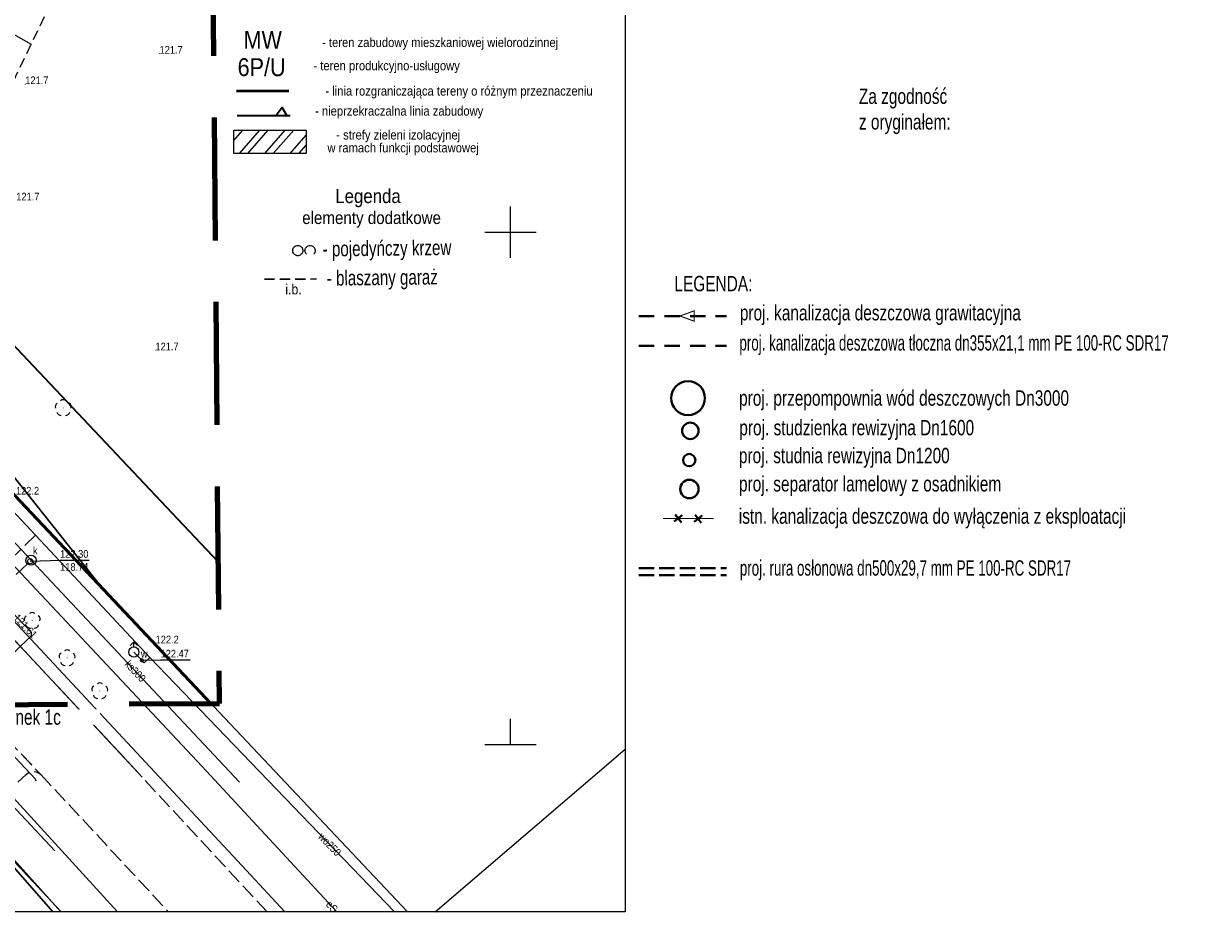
# Model space of a CAD drawing. Extents: x 6439600 to 6443631, y 5654340 to 5654937.
# Tile 24 of 54: x 6441003 to 6441118, y 5654404 to 5654490. Entities that reach past the tile are written whole.
import ezdxf
from ezdxf.enums import TextEntityAlignment as Align

# ---------------------------------------------------------------- set-up
doc = ezdxf.new("R2010")
doc.units = 0
doc.header["$MEASUREMENT"] = 0
for name, pattern in [('1.0_0.5', [1.5, 1, -0.5]), ('1.5_0.5', [2, 1.5, -0.5]), ('1.5_1.0', [2.5, 1.5, -1]), ('2', [0.9, 0.6, -0.3]), ('219-500', [0]), ('PRZER2-1', [3, 2, -1]), ('PRZER3-1', [4, 3, -1]), ('PTTL', [1.5, 1, -0.5])]:
    doc.linetypes.add(name, pattern=pattern)
doc.layers.get('0').update_dxf_attribs({"color": 2, "linetype": 'CONTINUOUS', "lineweight": 5})
for name, color, linetype, lineweight in [('!kanalizacja deszczowa', 24, '1.5_1.0', 40), ('!kanalizacja tłoczna', 240, '1.5_1.0', 40), ('!odcinek do zamulenia', 4, 'CONTINUOUS', 40), ('!opisy', 7, 'CONTINUOUS', 18), ('!rura osłonowa', 92, '1.5_0.5', 40), ('!studnie', 24, 'CONTINUOUS', 40), ('1ramki', 7, 'PRZER2-1', 18), ('MPZP', 4, 'CONTINUOUS', 30), ('z - kartowanie', 2, 'CONTINUOUS', 5), ('z - MPZT', 121, 'PRZER3-1', 18), ('z - symbole dodatkowe', 1, 'CONTINUOUS', 5), ('z- kartowanie', 7, 'CONTINUOUS', 18)]:
    doc.layers.add(name, color=color, linetype=linetype, lineweight=lineweight)
for name, color, linetype in [('000 Inne (niezydentyfikowane)', 7, 'CONTINUOUS'), ('217-kontur klasyfikacyjny', 7, 'CONTINUOUS'), ('218-kontur użytku gruntowego', 7, 'CONTINUOUS'), ('219-działka ewidencyjna', 7, 'CONTINUOUS'), ('drzewo liściaste', 7, 'CONTINUOUS'), ('hydrant', 7, 'CONTINUOUS'), ('jezdnia', 7, 'CONTINUOUS'), ('komora podziemna', 7, 'CONTINUOUS'), ('krawężnik', 7, 'CONTINUOUS'), ('pikieta naturalna', 7, 'CONTINUOUS'), ('pikieta naturalna-Atr2', 7, 'CONTINUOUS'), ('przewód ciepłowniczy', 7, 'CONTINUOUS'), ('przewód elektroenergetyczny podziemny', 7, 'CONTINUOUS'), ('przewód elektroenergetyczny podziemny-Atr1', 7, 'CONTINUOUS'), ('przewód kanalizacyjny', 7, 'CONTINUOUS'), ('przewód kanalizacyjny - ob. projektowany', 7, 'CONTINUOUS'), ('przewód kanalizacyjny-Atr1', 7, 'CONTINUOUS'), ('przewód telekomunikacyjny podziemny', 7, 'CONTINUOUS'), ('przewód wodociągowy', 7, 'CONTINUOUS'), ('przewód wodociągowy - ob. projektowany', 7, 'CONTINUOUS'), ('przewód wodociągowy-Atr1', 7, 'CONTINUOUS'), ('rzedna', 7, 'CONTINUOUS'), ('rzedna-Atr2', 7, 'CONTINUOUS'), ('rzedna-Atr3', 7, 'CONTINUOUS'), ('skarpa nieumocniona', 7, 'CONTINUOUS'), ('właz do komory lub kanału - okrągły', 7, 'CONTINUOUS'), ('właz do komory lub kanału - okrągły-Atr17', 7, 'CONTINUOUS'), ('Zakres', 7, 'CONTINUOUS'), ('zasuwa lub zawór', 7, 'CONTINUOUS'), ('zasuwa lub zawór-Atr17', 7, 'CONTINUOUS')]:
    doc.layers.add(name, color=color, linetype=linetype)
doc.styles.add('MapaZas', font='geodezja.shx', dxfattribs={"width": 0.9})
doc.styles.get("Standard").update_dxf_attribs({"font": 'Working1250', "width": 0.75})
doc.styles.add('tekst', font='geodezja.shx', dxfattribs={"width": 0.9})
doc.linetypes.add('NLZ', pattern='A,3,-1,[35,msgB.shx,S=0.008,R=0,X=-0.5,Y=0],3', length=7)
doc.linetypes.add('OLZ', pattern='A,3,-1,[36,msgB.shx,S=0.008,R=0,X=-0.5,Y=0],3', length=7)

# ---------------------------------------------------------------- blocks, each defined once
blk = doc.blocks.new('OP021')
at = {"linetype": 'Continuous', "lineweight": 13}
h = blk.add_hatch(color=0, dxfattribs=at)
edge = h.paths.add_edge_path()
edge.add_arc((0, 0), 0.05, 0, 360)
at = {"color": 0, "linetype": 'Continuous', "lineweight": 13}
for centre, start, end in [((-0.38, 0.124), 121.308, 202.548), ((0, 0.4), 49.272, 130.728), ((0.38, 0.124), 337.452, 58.692), ((-0.235, -0.324), 193.221, 274.871), ((0.235, -0.324), 265.129, 346.779)]:
    blk.add_arc(centre, 0.4, start, end, dxfattribs=at)
blk = doc.blocks.new('PW01')
at = {"linetype": 'Continuous', "lineweight": 13}
h = blk.add_hatch(color=0, dxfattribs=at)
edge = h.paths.add_edge_path()
edge.add_arc((0, 0), 0.045, 0, 360)
blk = doc.blocks.new('US25')
at = {"linetype": 'Continuous', "lineweight": 0}
h = blk.add_hatch(color=0, dxfattribs=at)
edge = h.paths.add_edge_path()
edge.add_arc((0, 0), 0.2, 0, 360)
blk = doc.blocks.new('SUWH')
at = {"color": 0, "linetype": 'Continuous'}
for p in [(-0.354, 0.646), (0, 0.5), (0.354, 0.646)]:
    blk.add_line(p, (0, 1), dxfattribs=at)
blk.add_circle((0, 0), 0.5, dxfattribs=at)
blk = doc.blocks.new('US22')
at = {"color": 0, "linetype": 'Continuous', "lineweight": 13}
blk.add_circle((0, 0), 0.25, dxfattribs=at)
blk = doc.blocks.new('OTZK')
at = {"color": 0}
blk.add_lwpolyline([(-1.2, 1), (-1.026352, 0.984808), (-0.85798, 0.939693), (-0.7, 0.866025), (-0.557212, 0.766044), (-0.433956, 0.642788), (-0.333975, 0.5), (-0.260307, 0.34202), (-0.215192, 0.173648), (-0.2, 0), (-0.215192, -0.173648), (-0.260307, -0.34202), (-0.333975, -0.5), (-0.44425, -0.654861), (-0.581841, -0.786053), (-0.741773, -0.888835), (-0.918267, -0.959493), (-1.104944, -0.995472), (-1.295056, -0.995472), (-1.481733, -0.959493), (-1.658227, -0.888835), (-1.818159, -0.786053), (-1.95575, -0.654861), (-2.066025, -0.5), (-2.145001, -0.327068), (-2.189821, -0.142315), (-2.198867, 0.047582), (-2.171812, 0.235759), (-2.109632, 0.415415), (-2.014576, 0.580057), (-1.890079, 0.723734), (-1.740641, 0.841254), (-1.571662, 0.928368), (-1.389251, 0.981929)], close=True, dxfattribs=at)
blk.add_lwpolyline([(0.469393, -0.682799), (0.35969, -0.542106), (0.276733, -0.384159), (0.223163, -0.213984), (0.200685, -0.036999), (0.210014, 0.141165), (0.250854, 0.314835), (0.321904, 0.478484), (0.420903, 0.626903), (0.5447, 0.755369), (0.689355, 0.859792), (0.850264, 0.936848), (1.022304, 0.984085), (1.2, 1), (1.377696, 0.984085), (1.549736, 0.936848), (1.710645, 0.859792), (1.8553, 0.755369), (1.979097, 0.626903), (2.078096, 0.478484), (2.149146, 0.314835), (2.189986, 0.141165), (2.199315, -0.036999), (2.176837, -0.213984), (2.123267, -0.384159), (2.04031, -0.542106), (1.930607, -0.682799)], dxfattribs=at)

msp = doc.modelspace()

# ---------------------------------------------------------------- hatches: boundary and pattern name
at = {"layer": 'z - MPZT', "linetype": 'Continuous', "lineweight": 18}
h = msp.add_hatch(dxfattribs=at)
h.set_pattern_fill('ANSI32', color=0, scale=20, angle=122)
h.set_pattern_definition([(167, (0, -329.984), (-1.6871329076, -7.307775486), []), (167, (-1.8735, -326.9854), (-1.6871329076, -7.307775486), [])])
edge = h.paths.add_edge_path()
edge.add_line((6440960.33, 5654488.07), (6440970.84, 5654476.93))
edge.add_line((6440970.84, 5654476.93), (6441020.7, 5654527.56))
edge.add_line((6441020.7, 5654527.56), (6441020.5, 5654549.38))
edge.add_line((6441020.5, 5654549.38), (6440960.84, 5654487.8))
h = msp.add_hatch(dxfattribs=at)
h.set_pattern_fill('ANSI32', color=0, scale=5, angle=184)
h.set_pattern_definition([(229, (-1.4647, -330.0447), (1.4150804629, -1.23011067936), []), (229, (-2.3464, -330.1064), (1.4150804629, -1.23011067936), [])])
h.paths.add_polyline_path([(6441023.01, 5654479.96), (6441030.07, 5654479.96), (6441030.07, 5654477.67), (6441023.01, 5654477.67)])

# ---------------------------------------------------------------- linework, layer by layer
at = {"layer": '!kanalizacja deszczowa'}
msp.add_lwpolyline([(6441062.52, 5654461.83), (6441071.09, 5654461.83)], dxfattribs=at)
at = {"layer": '!kanalizacja deszczowa', "linetype": 'Continuous'}
msp.add_lwpolyline([(6441066.54, 5654461.83, 0.1, 0.1, 0), (6441067.94, 5654461.32, 0.1, 0.1, 0), (6441067.94, 5654462.34, 0.1, 0.1, 0)], format="xyseb", close=True, dxfattribs=at)
at = {"layer": '!kanalizacja tłoczna'}
msp.add_line((6441062.52, 5654458.93), (6441071.09, 5654458.93), dxfattribs=at)
at = {"layer": '!kanalizacja tłoczna', "linetype": 'Continuous'}
msp.add_circle((6441067.33, 5654453.82), 1.65, dxfattribs=at)
at = {"layer": '!odcinek do zamulenia'}
for p, q in [((6441065.99, 5654441.77), (6441066.77, 5654442.39)), ((6441066.07, 5654442.47), (6441066.69, 5654441.69)), ((6441067.93, 5654441.74), (6441068.7, 5654442.36)), ((6441068.01, 5654442.44), (6441068.62, 5654441.66))]:
    msp.add_line(p, q, dxfattribs=at)
at = {"layer": '!rura osłonowa'}
for points in [[(6441062.52, 5654437.24), (6441071.09, 5654437.24)], [(6441062.52, 5654436.54), (6441071.09, 5654436.54)]]:
    msp.add_lwpolyline(points, dxfattribs=at)
at = {"layer": '!studnie'}
for centre, radius in [((6441067.55, 5654450.63), 0.8), ((6441067.44, 5654447.77), 0.6), ((6441067.46, 5654444.95), 0.9)]:
    msp.add_circle(centre, radius, dxfattribs=at)
at = {"color": 0, "lineweight": 13}
for p, q in [((6441050, 5654467.52), (6441050, 5654472.52)), ((6441050, 5654467.52), (6441050, 5654472.52)), ((6441047.5, 5654470.02), (6441052.5, 5654470.02)), ((6441047.5, 5654470.02), (6441052.5, 5654470.02)), ((6441050, 5654420.02), (6441050, 5654422.52)), ((6441050, 5654420.02), (6441050, 5654422.52)), ((6441047.5, 5654420.02), (6441052.5, 5654420.02)), ((6441047.5, 5654420.02), (6441052.5, 5654420.02))]:
    msp.add_line(p, q, dxfattribs=at)
at = {"layer": '000 Inne (niezydentyfikowane)', "color": 0, "linetype": 'Continuous', "lineweight": 13, "flags": 128}
msp.add_lwpolyline([(6440999.97, 5654490.17), (6441003.24, 5654488.36)], dxfattribs=at)
at = {"layer": '1ramki', "color": 0, "linetype": 'Continuous', "lineweight": 13}
msp.add_lwpolyline([(6441061.2, 5654403.69), (6440774.19, 5654403.69), (6440774.19, 5654606.9), (6441061.2, 5654606.9)], close=True, dxfattribs=at)
at = {"layer": '217-kontur klasyfikacyjny', "color": 0, "linetype": 'Continuous', "lineweight": 13, "flags": 128}
for points in [[(6441010.23, 5654435.21), (6440964.89, 5654492.27)], [(6440964.89, 5654492.27), (6441010.23, 5654435.21)], [(6440960.56, 5654487.82), (6441010.23, 5654435.21)]]:
    msp.add_lwpolyline(points, dxfattribs=at)
at = {"layer": '217-kontur klasyfikacyjny', "color": 0, "linetype": 'Continuous', "lineweight": 13}
for points in [[(6441010.23, 5654435.21), (6441039.96, 5654403.69)], [(6441042.64, 5654403.69), (6441061.2, 5654419.56)], [(6441005.35, 5654403.69), (6440996.06, 5654414.32)]]:
    msp.add_lwpolyline(points, dxfattribs=at)
at = {"layer": '218-kontur użytku gruntowego', "color": 0, "linetype": 'Continuous', "lineweight": 13, "flags": 128}
for points in [[(6440960.56, 5654487.82), (6441010.23, 5654435.21)], [(6441010.23, 5654435.21), (6440960.56, 5654487.82)]]:
    msp.add_lwpolyline(points, dxfattribs=at)
at = {"layer": '218-kontur użytku gruntowego', "color": 0, "linetype": 'Continuous', "lineweight": 13}
for points in [[(6441010.23, 5654435.21), (6441039.96, 5654403.69)], [(6441039.96, 5654403.69), (6441010.23, 5654435.21)], [(6441042.64, 5654403.69), (6441061.2, 5654419.56)], [(6441005.35, 5654403.69), (6440996.06, 5654414.32)], [(6440996.06, 5654414.32), (6441005.35, 5654403.69)]]:
    msp.add_lwpolyline(points, dxfattribs=at)
at = {"layer": '219-działka ewidencyjna', "color": 0, "linetype": '219-500', "lineweight": 13}
for points in [[(6441039.97, 5654403.69), (6440960.56, 5654487.82)], [(6440979.07, 5654439.39), (6441011.67, 5654403.69)], [(6441005.35, 5654403.69), (6440996.06, 5654414.32)]]:
    msp.add_lwpolyline(points, dxfattribs=at)
at = {"layer": 'jezdnia', "color": 0, "linetype": '1.5_0.5', "lineweight": 13}
for points in [[(6440861.61, 5654570.43), (6440863.69, 5654568.2), (6440871.93, 5654559.19), (6440876.06, 5654554.81), (6440879.48, 5654551.24), (6440906.8, 5654521.88), (6440923.44, 5654503.96), (6440929.76, 5654497.03), (6440946.76, 5654478.75), (6440952.95, 5654472.33), (6440964.82, 5654459.37), (6440983.59, 5654439.43), (6440986.02, 5654436.83), (6440986.68, 5654436.12), (6440989.64, 5654432.8), (6440998.11, 5654423.46), (6441004.18, 5654417.09), (6441016.64, 5654403.69)], [(6441026.27, 5654403.69), (6441014.05, 5654416.83), (6441013.69, 5654417.26), (6440979.44, 5654453.98), (6440979.03, 5654454.43), (6440957.47, 5654477.6), (6440948.41, 5654487.58), (6440937.72, 5654499.06), (6440912.17, 5654526.43), (6440871.17, 5654570.43)], [(6441006.17, 5654403.69), (6440994.63, 5654416.07)]]:
    msp.add_lwpolyline(points, dxfattribs=at)
at = {"layer": 'jezdnia', "color": 0, "linetype": '1.5_0.5', "lineweight": 13, "flags": 128}
msp.add_lwpolyline([(6440992.26, 5654422.57), (6440999.84, 5654414.4), (6441002.76, 5654417.11), (6441002.93, 5654417.25), (6441003.14, 5654417.34), (6441003.35, 5654417.39), (6441003.58, 5654417.4), (6441003.8, 5654417.34), (6441004, 5654417.24), (6441004.18, 5654417.09), (6440998.11, 5654423.46), (6440997.14, 5654423.97), (6440996.88, 5654424.03), (6440996.62, 5654424.08), (6440996.35, 5654424.11), (6440996.08, 5654424.13), (6440995.81, 5654424.13), (6440995.54, 5654424.12), (6440995.28, 5654424.09), (6440995.01, 5654424.05), (6440994.75, 5654423.99), (6440994.49, 5654423.92), (6440994.24, 5654423.83), (6440993.99, 5654423.73), (6440993.75, 5654423.62), (6440993.51, 5654423.49), (6440993.28, 5654423.34), (6440993.06, 5654423.18), (6440992.84, 5654423.02), (6440992.62, 5654422.85), (6440992.4, 5654422.69)], close=True, dxfattribs=at)
at = {"layer": 'komora podziemna', "color": 0, "linetype": 'Continuous', "lineweight": 13, "flags": 128}
msp.add_lwpolyline([(6441003.73, 5654438), (6441003.68, 5654437.81), (6441003.57, 5654437.65), (6441003.41, 5654437.54), (6441003.22, 5654437.51), (6441003.03, 5654437.55), (6441002.87, 5654437.66), (6441002.76, 5654437.83), (6441002.73, 5654438.02), (6441002.77, 5654438.21), (6441002.88, 5654438.36), (6441003.05, 5654438.47), (6441003.24, 5654438.51), (6441003.43, 5654438.46), (6441003.58, 5654438.35), (6441003.69, 5654438.19)], close=True, dxfattribs=at)
at = {"layer": 'krawężnik', "color": 0, "linetype": 'Continuous', "lineweight": 13, "flags": 128}
msp.add_lwpolyline([(6440948.99, 5654486.95), (6440957.47, 5654477.6), (6440979.03, 5654454.43), (6440979.44, 5654453.98), (6441013.69, 5654417.26)], dxfattribs=at)
at = {"layer": 'krawężnik', "color": 0, "linetype": 'Continuous', "lineweight": 13}
msp.add_lwpolyline([(6440994.63, 5654416.07), (6441006.17, 5654403.69)], dxfattribs=at)
at = {"layer": 'przewód ciepłowniczy', "color": 0, "linetype": 'Continuous', "lineweight": 13}
for points in [[(6441027.98, 5654403.69), (6441024.25, 5654407.73), (6441000.55, 5654433.17), (6441000.46, 5654433.26), (6440996.08, 5654437.96)], [(6440983.26, 5654403.69), (6440984.67, 5654405.1), (6440985.26, 5654405.66), (6440985.31, 5654406.04), (6440981.53, 5654409.73), (6440981.57, 5654410.04), (6440991.34, 5654419.17), (6440995.18, 5654422.82), (6441002.2, 5654429.63), (6441003.28, 5654430.63), (6441003.28, 5654430.94), (6441001.2, 5654433.12), (6441000.55, 5654433.17)]]:
    msp.add_lwpolyline(points, dxfattribs=at)
at = {"layer": 'przewód elektroenergetyczny podziemny', "color": 0, "linetype": 'Continuous', "lineweight": 13}
msp.add_lwpolyline([(6440965.45, 5654475.62), (6440983.91, 5654456.06), (6440989.99, 5654449.74), (6441019.91, 5654417.88), (6441033.05, 5654403.69)], dxfattribs=at)
at = {"layer": 'przewód elektroenergetyczny podziemny', "color": 0, "linetype": 'Continuous', "lineweight": 13, "flags": 128}
msp.add_lwpolyline([(6440983.87, 5654437.72), (6441003.63, 5654416.68), (6441003.68, 5654416.47)], dxfattribs=at)
at = {"layer": 'przewód kanalizacyjny', "color": 0, "linetype": 'Continuous', "lineweight": 13, "flags": 128}
for points in [[(6441003.23, 5654438.01), (6440982.61, 5654460.03)], [(6441005.55, 5654409.65), (6440970.84, 5654446.71)], [(6441023.56, 5654416.35), (6441003.23, 5654438.01)]]:
    msp.add_lwpolyline(points, dxfattribs=at)
at = {"layer": 'przewód kanalizacyjny', "color": 0, "linetype": 'Continuous', "lineweight": 13}
msp.add_lwpolyline([(6441069.8, 5654442.03), (6441064.9, 5654442.09)], dxfattribs=at)
at = {"layer": 'przewód kanalizacyjny - ob. projektowany', "color": 0, "linetype": '1.5_0.5', "lineweight": 13, "flags": 128}
msp.add_lwpolyline([(6441002.87, 5654437.66), (6440981.89, 5654417.63)], dxfattribs=at)
at = {"layer": 'przewód telekomunikacyjny podziemny', "color": 0, "linetype": 'Continuous', "lineweight": 13}
msp.add_lwpolyline([(6441006.12, 5654403.69), (6440996.73, 5654414.13), (6440978.27, 5654434.46), (6440977.71, 5654434.83)], dxfattribs=at)
at = {"layer": 'przewód wodociągowy', "color": 0, "linetype": 'Continuous', "lineweight": 13, "flags": 128}
for points in [[(6440943.88, 5654504.41), (6441014.82, 5654428.52)], [(6441014.82, 5654428.52), (6441014.26, 5654428.01), (6441014.03, 5654428.24), (6441013.25, 5654429.05)]]:
    msp.add_lwpolyline(points, dxfattribs=at)
at = {"layer": 'przewód wodociągowy', "color": 0, "linetype": 'Continuous', "lineweight": 13}
msp.add_lwpolyline([(6441014.82, 5654428.52), (6441038.68, 5654403.69)], dxfattribs=at)
at = {"layer": 'przewód wodociągowy - ob. projektowany', "color": 0, "linetype": '1.5_0.5', "lineweight": 13}
msp.add_lwpolyline([(6441003.7, 5654440.47), (6440978.86, 5654416.73), (6440965.27, 5654403.69)], dxfattribs=at)
at = {"layer": 'rzedna-Atr2', "color": 0, "lineweight": 13, "flags": 128}
for points in [[(6441003.14, 5654437.91), (6441006.06, 5654438.02), (6441008.91, 5654438.02)], [(6441014.03, 5654428.24), (6441015.86, 5654428.29), (6441018.75, 5654428.29)]]:
    msp.add_lwpolyline(points, dxfattribs=at)
at = {"layer": 'skarpa nieumocniona', "color": 0, "linetype": '1.0_0.5', "lineweight": 13, "flags": 128}
msp.add_lwpolyline([(6440994.03, 5654470.5), (6440988.51, 5654468.78), (6440979.9, 5654469.55), (6440975.61, 5654473.94), (6440962.42, 5654484.66), (6440960.66, 5654483.43), (6440973.51, 5654473.72), (6440980.03, 5654468.26), (6440987.97, 5654466.29), (6440997.25, 5654468.47), (6440999.99, 5654474.59), (6441001.53, 5654484.81), (6441006.73, 5654495.58), (6441022.12, 5654499.23), (6441038.37, 5654503.93), (6441042.96, 5654503.98), (6441045.52, 5654504.81), (6441047.76, 5654509.34), (6441049.19, 5654531.27), (6441047.24, 5654539.19), (6441045.09, 5654540.4), (6441017.2, 5654535.77), (6441017.16, 5654534.11), (6441045.37, 5654538.62), (6441047.02, 5654532.85), (6441045.61, 5654509.81), (6441042.89, 5654505.94), (6441039.64, 5654505.97), (6441021.98, 5654503.22), (6441004.76, 5654498.79), (6440997.22, 5654485.22), (6440993.97, 5654475.56)], close=True, dxfattribs=at)
msp.add_lwpolyline([(6440994.03, 5654470.5), (6440988.51, 5654468.78), (6440979.9, 5654469.55), (6440975.61, 5654473.94), (6440962.42, 5654484.66), (6440960.66, 5654483.43), (6440973.51, 5654473.72), (6440980.03, 5654468.26), (6440987.97, 5654466.29), (6440997.25, 5654468.47), (6440999.99, 5654474.59), (6441001.53, 5654484.81), (6441006.73, 5654495.58), (6441022.12, 5654499.23), (6441038.37, 5654503.93), (6441042.96, 5654503.98), (6441045.52, 5654504.81), (6441047.76, 5654509.34), (6441049.19, 5654531.27), (6441047.24, 5654539.19), (6441045.09, 5654540.4), (6441017.2, 5654535.77), (6441017.16, 5654534.11), (6441045.37, 5654538.62), (6441047.02, 5654532.85), (6441045.61, 5654509.81), (6441042.89, 5654505.94), (6441039.64, 5654505.97), (6441021.98, 5654503.22), (6441004.76, 5654498.79), (6440997.22, 5654485.22), (6440993.97, 5654475.56)], close=True, dxfattribs=at)
at = {"layer": 'z - MPZT', "color": 0, "linetype": 'OLZ', "lineweight": 50}
msp.add_line((6441023.28, 5654483.76), (6441028.37, 5654483.8), dxfattribs=at)
at = {"layer": 'z - MPZT', "color": 0, "linetype": 'Continuous', "lineweight": 50}
msp.add_lwpolyline([(6440892.41, 5654560.78), (6440947.07, 5654502.61), (6440960.56, 5654487.82), (6441010.28, 5654435.14), (6441020.77, 5654424.03)], dxfattribs=at)
at = {"layer": 'z - MPZT', "color": 0, "linetype": 'NLZ', "lineweight": 35}
for points in [[(6441023.33, 5654481.4), (6441028.51, 5654481.4)], [(6441021.5, 5654437.83), (6441017.55, 5654442.01), (6440981.28, 5654480.43)]]:
    msp.add_lwpolyline(points, dxfattribs=at)
at = {"layer": 'z - MPZT', "color": 0, "linetype": 'OLZ', "lineweight": 35}
msp.add_lwpolyline([(6441027.13, 5654481.4), (6441028.18, 5654481.4), (6441028.18, 5654481.4), (6441027.71, 5654482.18), (6441027.13, 5654481.4)], dxfattribs=at)
at = {"layer": 'z - MPZT', "color": 0, "linetype": 'Continuous', "lineweight": 18}
msp.add_lwpolyline([(6441023.01, 5654479.96), (6441030.07, 5654479.96), (6441030.07, 5654477.67), (6441023.01, 5654477.67)], close=True, dxfattribs=at)
at = {"layer": 'z - symbole dodatkowe', "color": 0, "linetype": 'PTTL', "lineweight": 30}
msp.add_line((6441025.99, 5654465.41), (6441031.08, 5654465.44), dxfattribs=at)
at = {"layer": 'Zakres', "color": 221, "linetype": '2', "lineweight": 140, "ltscale": 20, "flags": 128}
msp.add_lwpolyline([(6441020.39, 5654562.13), (6440805.9, 5654559.88), (6440806.46, 5654422.72), (6441021.62, 5654424.04)], close=True, dxfattribs=at)

# ---------------------------------------------------------------- block references
at = {"layer": 'drzewo liściaste', "color": 0, "linetype": 'Continuous', "lineweight": 13}
for p in [(6441006.37, 5654452.86), (6441006.74, 5654428.47), (6441009.93, 5654425.25)]:
    msp.add_blockref('OP021', p, dxfattribs=at)
at = {"layer": 'hydrant', "color": 0, "linetype": 'Continuous', "lineweight": 13}
msp.add_blockref('SUWH', (6441013.25, 5654429.05), dxfattribs=at)
at = {"layer": 'pikieta naturalna', "color": 0, "linetype": 'Continuous', "lineweight": 13}
for p in [(6441015.76, 5654487.42), (6441002.66, 5654484.45), (6441015.36, 5654458.48), (6441015.38, 5654429.89)]:
    msp.add_blockref('PW01', p, dxfattribs=at)
at = {"layer": 'rzedna', "color": 0, "linetype": 'Continuous', "lineweight": 13}
for p in [(6441003.14, 5654437.91), (6441003.28, 5654430.94), (6441014.03, 5654428.24)]:
    msp.add_blockref('PW01', p, dxfattribs=at)
at = {"layer": 'właz do komory lub kanału - okrągły', "color": 0, "linetype": 'Continuous', "lineweight": 13}
msp.add_blockref('US22', (6441003.14, 5654437.91), dxfattribs=at)
at = {"layer": 'z - kartowanie', "color": 0, "linetype": 'Continuous', "lineweight": 13}
msp.add_blockref('OP021', (6441003.34, 5654432.11), dxfattribs=at)
at = {"layer": 'z- kartowanie', "color": 0, "lineweight": 13, "xscale": 0.4999999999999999, "yscale": 0.4999999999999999, "rotation": 0.08676825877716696}
msp.add_blockref('OTZK', (6441029.85, 5654468.21), dxfattribs=at)
at = {"layer": 'zasuwa lub zawór', "color": 0, "linetype": 'Continuous', "lineweight": 13}
msp.add_blockref('US25', (6441014.03, 5654428.24), dxfattribs=at)

# ---------------------------------------------------------------- texts
at = {"layer": '!opisy', "color": 24, "insert": (6441084, 5654484.02), "char_height": 1.5, "width": 54, "attachment_point": 1}
msp.add_mtext('\\C1;Za zgodność\\Pz oryginałem:', dxfattribs=at)
at = {"layer": '!opisy', "color": 0, "char_height": 1.5, "attachment_point": 1}
for s, insert, width in [('LEGENDA:', (6441066, 5654465.74), 54), ('proj. kanalizacja deszczowa grawitacyjna', (6441072.38, 5654462.9), 59.1438), ('\\W0.65;proj. kanalizacja deszczowa tłoczna dn355x21,1 mm PE 100-RC SDR17', (6441072.34, 5654459.96), 41.5253), ('proj. przepompownia wód deszczowych Dn3000', (6441072.31, 5654454.58), 62.4358), ('proj. studzienka rewizyjna Dn1600', (6441072.33, 5654451.69), 62.4358), ('proj. studnia rewizyjna Dn1200', (6441072.29, 5654448.97), 62.4358), ('proj. separator lamelowy z osadnikiem', (6441072.3, 5654446.21), 62.4358), ('istn. kanalizacja deszczowa do wyłączenia z eksploatacji', (6441072.28, 5654443.06), 39.3358), ('\\W0.65;proj. rura osłonowa dn500x29,7 mm PE 100-RC SDR17', (6441072.38, 5654438), 59.1438)]:
    msp.add_mtext(s, dxfattribs=dict(at, insert=insert, width=width))
at = {"layer": 'MPZP', "color": 0, "linetype": 'Continuous', "lineweight": 18, "style": 'tekst', "width": 0.75}
for s, p in [('- pojedyńczy krzew', (6441031.68, 5654468.37)), ('- blaszany garaż', (6441032.08, 5654465.52))]:
    msp.add_text(s, height=1.4722, rotation=0.6773, dxfattribs=at).set_placement(p, align=Align.MIDDLE_LEFT)
at = {"layer": 'pikieta naturalna-Atr2', "color": 0, "lineweight": 13, "style": 'MapaZas', "width": 0.9}
for s, p in [('121.7', (6441015.76, 5654487.42)), ('121.7', (6441002.66, 5654484.45)), ('121.7', (6441001.78, 5654473.1)), ('121.7', (6441015.36, 5654458.48)), ('122.2', (6441001.75, 5654444.41)), ('122.2', (6441015.38, 5654429.89))]:
    msp.add_text(s, height=0.75, dxfattribs=at).set_placement(p)
at = {"layer": 'przewód elektroenergetyczny podziemny-Atr1', "color": 0, "lineweight": 13, "style": 'MapaZas', "width": 0.9}
msp.add_text('eS', height=0.75, rotation=312.825, dxfattribs=at).set_placement((6441032.58, 5654404.22), align=Align.MIDDLE_CENTER)
at = {"layer": 'przewód kanalizacyjny-Atr1', "color": 0, "lineweight": 13, "style": 'MapaZas', "width": 0.9}
msp.add_text('ks300', height=0.75, rotation=313.185, dxfattribs=at).set_placement((6441013.4, 5654427.18), align=Align.MIDDLE_CENTER)
at = {"layer": 'przewód wodociągowy-Atr1', "color": 0, "lineweight": 13, "style": 'MapaZas', "width": 0.9}
msp.add_text('wo250', height=0.75, rotation=313.87, dxfattribs=at).set_placement((6441032.36, 5654410.28), align=Align.MIDDLE_CENTER)
at = {"layer": 'rzedna-Atr2', "color": 0, "lineweight": 13, "style": 'MapaZas', "width": 0.9}
for s, p in [('122.30', (6441006.06, 5654438.02)), ('122.47', (6441015.86, 5654428.29))]:
    msp.add_text(s, height=0.75, dxfattribs=at).set_placement(p, align=Align.BOTTOM_LEFT)
msp.add_text('121.61', height=0.75, rotation=313.654, dxfattribs=at).set_placement((6441001.72, 5654432.57), align=Align.MIDDLE_LEFT)
at = {"layer": 'rzedna-Atr3', "color": 0, "lineweight": 13, "style": 'MapaZas', "width": 0.9}
msp.add_text('118.74', height=0.75, dxfattribs=at).set_placement((6441006.06, 5654436.75), align=Align.BOTTOM_LEFT)
at = {"layer": 'właz do komory lub kanału - okrągły-Atr17', "color": 0, "lineweight": 13, "style": 'MapaZas', "width": 0.9}
msp.add_text('k', height=0.75, dxfattribs=at).set_placement((6441003.41, 5654438.57))
at = {"layer": 'z - MPZT', "color": 0, "linetype": 'OLZ', "lineweight": 35, "style": 'MapaZas', "width": 0.9}
for s, p in [('MW', (6441025.83, 5654488.77)), ('6P/U', (6441025.72, 5654486.14))]:
    msp.add_text(s, height=1.75, rotation=359.9598, dxfattribs=at).set_placement(p, align=Align.MIDDLE)
at = {"layer": 'z - MPZT', "color": 0, "linetype": 'Continuous', "lineweight": 30, "style": 'MapaZas', "width": 0.9}
for s, p in [('- teren zabudowy mieszkaniowej wielorodzinnej', (6441043.14, 5654488.41)), ('- teren produkcyjno-usługowy', (6441037.92, 5654486.14)), ('- linia rozgraniczająca tereny o różnym przeznaczeniu', (6441044.98, 5654483.68)), ('- nieprzekraczalna linia zabudowy', (6441039.14, 5654481.72)), ('- strefy zieleni izolacyjnej ', (6441039.2, 5654479.39))]:
    msp.add_text(s, height=0.9086, dxfattribs=at).set_placement(p, align=Align.MIDDLE)
at = {"layer": 'z - MPZT', "color": 0, "linetype": 'Continuous', "lineweight": 30, "attachment_point": 1, "style": 'MapaZas'}
for s, insert, char_height, width in [('w ramach funkcji podstawowej', (6441032.14, 5654478.7), 0.9086, 20.9097), ('Legenda', (6441032.91, 5654474.21), 1.363, 48.0946), ('elementy dodatkowe', (6441029.68, 5654472.03), 1.2266, 61.7889)]:
    msp.add_mtext(s, dxfattribs=dict(at, insert=insert, char_height=char_height, width=width))
at = {"layer": 'z - symbole dodatkowe', "color": 0, "lineweight": 13, "style": 'MapaZas', "width": 0.9}
msp.add_text('i.b.', height=1, dxfattribs=at).set_placement((6441028.83, 5654464.44), align=Align.MIDDLE_CENTER)
at = {"layer": 'zasuwa lub zawór-Atr17', "color": 0, "lineweight": 13, "style": 'MapaZas', "width": 0.9}
msp.add_text('w', height=0.75, dxfattribs=at).set_placement((6441013.94, 5654428.51))

# ---------------------------------------------------------------- next in the draw order: texts
at = {"layer": '!opisy', "color": 0, "linetype": 'Continuous', "insert": (6440994.51, 5654423.45), "char_height": 1.5, "width": 15.4523, "attachment_point": 1, "bg_fill": 3, "box_fill_scale": 1, "bg_fill_color": 256, "bg_fill_true_color": 13158600, "bg_fill_transparency": 0}
msp.add_mtext('Łączy rysunek 1c', dxfattribs=at)

doc.saveas('drawing.dxf')
